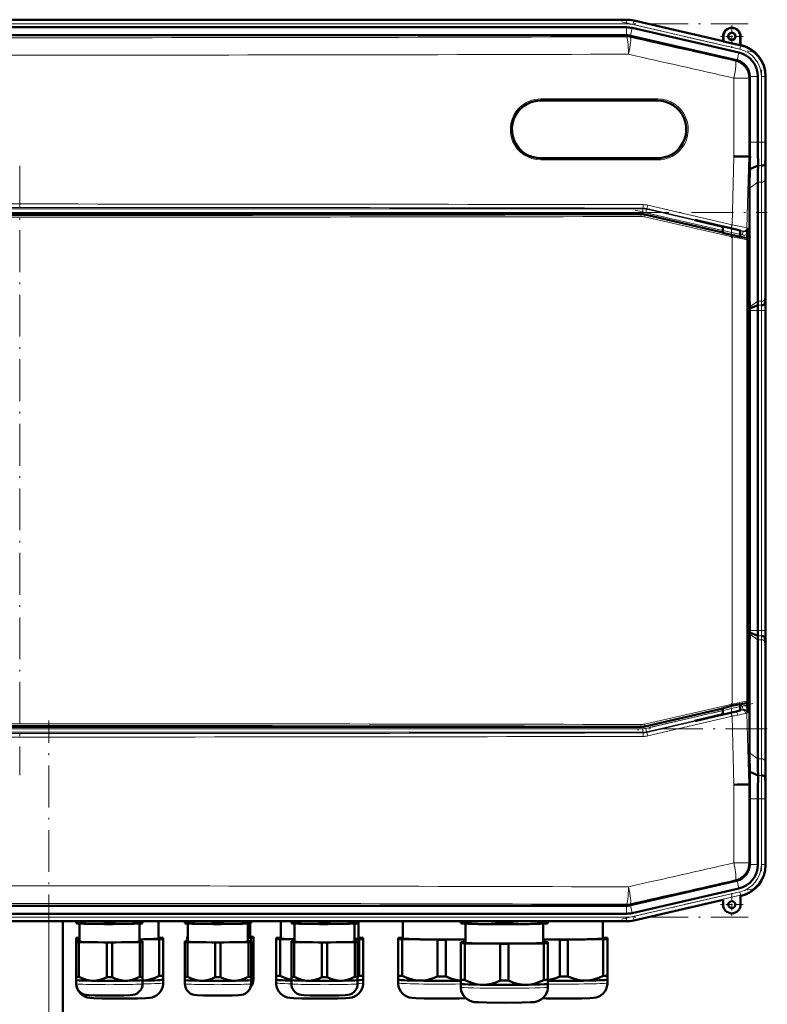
# Model space of a CAD drawing. Extents: x -1351 to 1763, y -1300 to 612.
# Tile 15 of 80: x -1068 to -853, y 284 to 566. Entities that reach past the tile are written whole.
import ezdxf

# ---------------------------------------------------------------- set-up
doc = ezdxf.new("R2010")
doc.units = 0
doc.linetypes.add('DASHDOT', pattern=[18.5, 12, -3, 0.5, -3])

msp = doc.modelspace()

# ---------------------------------------------------------------- linework, layer by layer
at = {"color": 7, "linetype": 'DASHDOT', "lineweight": 18}
for p, q in [((-1276.37, 564.64), (-858.69, 564.64)), ((-895.01, 565.2), (-857.74, 556.6)), ((-854.87, 551.46), (-854.87, 528.83)), ((-1067.53, 523.96), (-1067.53, 349.21)), ((-891.02, 511.19), (-857.32, 503.41)), ((-1281.89, 510.59), (-853.17, 510.59)), ((-854.87, 491.61), (-854.87, 381.55)), ((-857.32, 369.75), (-891.02, 361.97)), ((-1059.13, -326), (-1059.13, 364.9)), ((-853.17, 362.56), (-1281.89, 362.56)), ((-854.87, 344.32), (-854.87, 321.69)), ((-895.01, 307.95), (-857.74, 316.55)), ((-1276.37, 308.51), (-858.69, 308.51))]:
    msp.add_line(p, q, dxfattribs=at)
at = {"color": 7, "lineweight": 50}
for p, q in [((-893.5, 565.83), (-1241.56, 565.83)), ((-908.5, 565.83), (-1221.29, 565.83)), ((-908.5, 565.83), (-893.5, 565.83)), ((-891.42, 565.59), (-865.85, 559.69)), ((-891.42, 565.59), (-865.85, 559.69)), ((-908.5, 563.64), (-1221.29, 563.64)), ((-908.5, 563.64), (-893.5, 563.64)), ((-891.91, 563.46), (-861.34, 556.4)), ((-1241.54, 561.35), (-893.53, 561.35)), ((-893.53, 561.35), (-893.5, 561.35)), ((-862.03, 554.21), (-892.4, 561.23)), ((-865.85, 559.69), (-865.85, 561.03)), ((-865.78, 559.6), (-865.85, 559.69)), ((-865.78, 559.6), (-865.78, 561.03)), ((-865.78, 559.6), (-860.92, 558.48)), ((-860.92, 561.03), (-860.92, 558.48)), ((-860.85, 561.03), (-860.85, 558.53)), ((-860.92, 558.48), (-860.85, 558.53)), ((-860.85, 558.53), (-860.65, 558.49)), ((-858.15, 549.34), (-858.16, 549.52)), ((-858.15, 549.34), (-858.15, 530.72)), ((-855.87, 549.52), (-855.87, 530.72)), ((-853.68, 549.72), (-853.68, 530.72)), ((-853.68, 549.52), (-853.68, 530.72)), ((-918.16, 542.62), (-884.66, 542.62)), ((-884.66, 526.12), (-918.16, 526.12)), ((-858.83, 526.59), (-858.48, 526.58)), ((-858.14, 526.58), (-858.48, 526.58)), ((-853.66, 526.58), (-853.83, 524.39)), ((-855.83, 523.99), (-858.21, 523)), ((-853.68, 523.65), (-853.68, 489.51)), ((-853.68, 523.65), (-853.68, 489.51)), ((-858.25, 486.58), (-858.25, 517.54)), ((-855.87, 519.23), (-855.87, 485.09)), ((-889.42, 510.11), (-1245.63, 510.11)), ((-888.3, 509.98), (-865.97, 504.83)), ((-866.73, 506.65), (-873.98, 508.33)), ((-873.59, 508.33), (-873.98, 508.33)), ((-873.59, 508.33), (-866.73, 506.74)), ((-866.73, 506.74), (-865.32, 506.41)), ((-866.73, 506.65), (-866.73, 506.74)), ((-865.97, 506.48), (-866.73, 506.65)), ((-865.97, 506.57), (-865.97, 504.75)), ((-865.32, 506.41), (-864.61, 506.25)), ((-864.61, 506.25), (-864.47, 506.22)), ((-864.47, 506.22), (-863.48, 505.99)), ((-860.98, 505.38), (-860.98, 503.6)), ((-860.98, 503.68), (-860.87, 503.65)), ((-860.87, 503.65), (-860.3, 503.5)), ((-860.3, 503.5), (-859.28, 503.26)), ((-858.91, 504.31), (-858.94, 503)), ((-858.89, 502.78), (-858.89, 370.39)), ((-858.89, 486.59), (-858.25, 486.58)), ((-858.17, 483.46), (-858.25, 486.58)), ((-853.7, 486.58), (-853.88, 484.39)), ((-858.16, 483.04), (-858.17, 483.46)), ((-855.87, 483.99), (-858.16, 483.04)), ((-858.15, 482.44), (-858.16, 483.04)), ((-858.15, 390.72), (-858.15, 482.44)), ((-855.87, 482.44), (-855.87, 390.72)), ((-853.68, 482.44), (-853.68, 390.72)), ((-853.68, 482.43), (-853.68, 390.72)), ((-858.17, 389.7), (-858.25, 386.57)), ((-858.16, 390.11), (-858.17, 389.7)), ((-858.15, 390.72), (-858.16, 390.11)), ((-855.87, 389.17), (-858.16, 390.11)), ((-855.87, 353.93), (-855.87, 388.07)), ((-853.7, 386.58), (-853.88, 388.77)), ((-858.89, 386.57), (-858.25, 386.57)), ((-858.25, 386.57), (-858.25, 355.61)), ((-853.68, 349.51), (-853.68, 383.65)), ((-853.68, 349.51), (-853.68, 383.65)), ((-859.28, 369.91), (-860.3, 369.67)), ((-858.91, 368.84), (-858.94, 370.18)), ((-865.97, 368.34), (-888.3, 363.19)), ((-865.97, 368.42), (-865.97, 366.59)), ((-864.47, 366.93), (-863.48, 367.16)), ((-860.98, 367.77), (-860.98, 369.57)), ((-860.87, 369.52), (-860.98, 369.5)), ((-860.3, 369.67), (-860.87, 369.52)), ((-866.73, 366.5), (-873.98, 364.83)), ((-873.59, 364.83), (-873.98, 364.83)), ((-873.59, 364.83), (-866.73, 366.41)), ((-866.73, 366.41), (-865.32, 366.74)), ((-865.97, 366.68), (-866.73, 366.5)), ((-866.73, 366.5), (-866.73, 366.41)), ((-865.32, 366.74), (-864.61, 366.9)), ((-864.61, 366.9), (-864.47, 366.93)), ((-1245.63, 363.06), (-889.42, 363.06)), ((-855.83, 349.17), (-858.21, 350.16)), ((-858.21, 350.16), (-858.18, 348.39)), ((-858.18, 348.39), (-858.14, 346.57)), ((-853.66, 346.58), (-853.83, 348.77)), ((-858.48, 346.57), (-858.83, 346.56)), ((-858.14, 346.57), (-858.48, 346.57)), ((-858.15, 323.81), (-858.15, 342.44)), ((-855.87, 323.63), (-855.87, 342.44)), ((-853.68, 323.43), (-853.68, 342.44)), ((-853.68, 323.63), (-853.68, 342.43)), ((-858.15, 323.81), (-858.16, 323.63)), ((-862.03, 318.94), (-892.4, 311.93)), ((-891.91, 309.69), (-861.34, 316.75)), ((-891.42, 307.56), (-865.85, 313.47)), ((-865.85, 313.47), (-865.85, 312.12)), ((-860.85, 314.62), (-860.65, 314.67)), ((-860.85, 312.12), (-860.85, 314.62)), ((-1241.54, 311.8), (-893.53, 311.8)), ((-893.53, 311.8), (-893.5, 311.8)), ((-908.5, 309.51), (-1221.29, 309.51)), ((-908.5, 309.51), (-893.5, 309.51)), ((-893.5, 307.33), (-1241.56, 307.33)), ((-1055.13, -268.42), (-1055.13, 307.33)), ((-1051.3, 306.98), (-1051.3, 307.33)), ((-1051.3, 306.98), (-1051.3, 306.8)), ((-1051.26, 306.79), (-1051.3, 306.8)), ((-1050.53, 306.94), (-1050.53, 307.33)), ((-1050.4, 301.52), (-1050.4, 306.71)), ((-1042.58, 306.82), (-1042.58, 307.33)), ((-1041.03, 306.82), (-1041.03, 307.33)), ((-1033.2, 306.71), (-1033.2, 301.52)), ((-1033.08, 306.94), (-1033.08, 307.33)), ((-1032.35, 306.79), (-1032.3, 306.8)), ((-1032.3, 306.98), (-1032.3, 307.33)), ((-1032.3, 306.8), (-1032.3, 306.98)), ((-1027.71, 302.42), (-1027.71, 307.33)), ((-1020.18, 306.98), (-1020.18, 307.33)), ((-1020.18, 306.98), (-1020.18, 306.8)), ((-1020.14, 306.79), (-1020.18, 306.8)), ((-1019.41, 306.94), (-1019.41, 307.33)), ((-1019.28, 301.52), (-1019.28, 306.71)), ((-1011.46, 306.82), (-1011.46, 307.33)), ((-1009.91, 306.82), (-1009.91, 307.33)), ((-1002.08, 306.71), (-1002.08, 301.52)), ((-1001.96, 306.94), (-1001.96, 307.33)), ((-1001.41, 306.76), (-1001.41, 302.72)), ((-1001.23, 306.79), (-1001.18, 306.8)), ((-1001.18, 306.98), (-1001.18, 307.33)), ((-1001.18, 306.8), (-1001.18, 306.98)), ((-992.66, 307.33), (-992.66, 302.42)), ((-989.63, 306.98), (-989.63, 307.33)), ((-989.63, 306.98), (-989.63, 306.8)), ((-989.58, 306.79), (-989.63, 306.8)), ((-988.85, 306.94), (-988.85, 307.33)), ((-988.73, 301.52), (-988.73, 306.71)), ((-980.9, 306.82), (-980.9, 307.33)), ((-979.35, 306.82), (-979.35, 307.33)), ((-971.53, 306.71), (-971.53, 301.52)), ((-971.4, 306.94), (-971.4, 307.33)), ((-970.67, 306.79), (-970.63, 306.8)), ((-970.63, 306.98), (-970.63, 307.33)), ((-970.63, 306.8), (-970.63, 306.98)), ((-970.36, 302.42), (-970.36, 307.33)), ((-957.66, 307.33), (-957.66, 302.42)), ((-941.06, 307.01), (-941.06, 307.33)), ((-941.06, 307.01), (-941.06, 306.8)), ((-941, 306.78), (-941.06, 306.8)), ((-939.88, 306.96), (-939.88, 307.33)), ((-939.71, 306.67), (-939.71, 301.22)), ((-929.75, 306.8), (-929.75, 307.33)), ((-927.38, 306.8), (-927.38, 307.33)), ((-917.41, 301.22), (-917.41, 306.67)), ((-917.25, 306.96), (-917.25, 307.33)), ((-916.12, 306.78), (-916.06, 306.8)), ((-916.06, 307.01), (-916.06, 307.33)), ((-916.06, 306.8), (-916.06, 307.01)), ((-900.36, 302.42), (-900.36, 307.33)), ((-1051.36, 302.57), (-1051.36, 302.26)), ((-1051.36, 302.26), (-1051.36, 291.76)), ((-1033.2, 302.12), (-1027.55, 302.21)), ((-1027.55, 302.62), (-1027.71, 302.63)), ((-1027.55, 302.21), (-1027.55, 291.71)), ((-1026.36, 302.26), (-1026.36, 302.57)), ((-1026.36, 302.26), (-1026.36, 291.76)), ((-1019.51, 302.84), (-1019.51, 302.6)), ((-1019.51, 302.6), (-1019.51, 301.67)), ((-1002.08, 302.55), (-1001.29, 302.56)), ((-1001.29, 302.87), (-1001.41, 302.87)), ((-1001.29, 302.56), (-1001.29, 301.64)), ((-1000.51, 302.6), (-1000.51, 302.84)), ((-1000.51, 302.6), (-1000.51, 292.64)), ((-994.01, 302.57), (-994.01, 302.26)), ((-994.01, 302.26), (-994.01, 291.76)), ((-992.66, 302.63), (-992.83, 302.62)), ((-992.83, 302.21), (-988.73, 302.15)), ((-992.83, 302.21), (-992.83, 291.71)), ((-971.53, 302.19), (-970.2, 302.21)), ((-970.2, 302.62), (-970.36, 302.63)), ((-970.2, 302.21), (-970.2, 291.71)), ((-969.01, 302.26), (-969.01, 302.57)), ((-969.01, 302.26), (-969.01, 291.76)), ((-959.01, 302.57), (-959.01, 302.26)), ((-959.01, 302.26), (-959.01, 291.76)), ((-957.66, 302.63), (-957.83, 302.62)), ((-957.83, 302.21), (-947.7, 302.06)), ((-957.83, 302.21), (-957.83, 291.71)), ((-947.7, 302.06), (-947.7, 291.55)), ((-945.33, 302.06), (-939.71, 302.14)), ((-945.33, 302.06), (-945.33, 291.55)), ((-917.41, 302.13), (-912.7, 302.06)), ((-912.7, 302.06), (-912.7, 291.55)), ((-910.33, 302.06), (-900.2, 302.21)), ((-910.33, 302.06), (-910.33, 291.55)), ((-900.2, 302.62), (-900.36, 302.63)), ((-900.2, 302.21), (-900.2, 291.71)), ((-899.01, 302.26), (-899.01, 302.57)), ((-899.01, 302.26), (-899.01, 291.76)), ((-1051.3, 301.64), (-1051.3, 301.4)), ((-1051.3, 301.4), (-1051.3, 291.44)), ((-1050.4, 301.67), (-1050.53, 301.67)), ((-1050.53, 301.36), (-1042.58, 301.24)), ((-1050.53, 301.36), (-1050.53, 291.4)), ((-1042.58, 301.24), (-1042.58, 291.28)), ((-1041.03, 301.24), (-1033.08, 301.36)), ((-1041.03, 301.24), (-1041.03, 291.28)), ((-1033.08, 301.67), (-1033.2, 301.67)), ((-1033.08, 301.36), (-1033.08, 291.4)), ((-1032.3, 301.4), (-1032.3, 301.64)), ((-1032.3, 301.4), (-1032.3, 291.44)), ((-1020.18, 301.64), (-1020.18, 301.4)), ((-1020.18, 301.4), (-1020.18, 291.44)), ((-1019.28, 301.67), (-1019.41, 301.67)), ((-1019.41, 301.36), (-1011.46, 301.24)), ((-1019.41, 301.36), (-1019.41, 291.4)), ((-1011.46, 301.24), (-1011.46, 291.28)), ((-1009.91, 301.24), (-1001.96, 301.36)), ((-1009.91, 301.24), (-1009.91, 291.28)), ((-1001.96, 301.67), (-1002.08, 301.67)), ((-1001.96, 301.36), (-1001.96, 291.4)), ((-1001.18, 301.4), (-1001.18, 301.64)), ((-1001.18, 301.4), (-1001.18, 291.44)), ((-989.63, 301.64), (-989.63, 301.4)), ((-989.63, 301.4), (-989.63, 291.44)), ((-988.73, 301.67), (-988.85, 301.67)), ((-988.85, 301.36), (-980.9, 301.24)), ((-988.85, 301.36), (-988.85, 291.4)), ((-980.9, 301.24), (-980.9, 291.28)), ((-979.35, 301.24), (-971.4, 301.36)), ((-979.35, 301.24), (-979.35, 291.28)), ((-971.4, 301.67), (-971.53, 301.67)), ((-971.4, 301.36), (-971.4, 291.4)), ((-970.63, 301.4), (-970.63, 301.64)), ((-970.63, 301.4), (-970.63, 291.44)), ((-941.06, 301.37), (-941.06, 301.06)), ((-941.06, 301.06), (-941.06, 290.56)), ((-939.71, 301.43), (-939.88, 301.42)), ((-939.88, 301.01), (-929.75, 300.86)), ((-939.88, 301.01), (-939.88, 290.51)), ((-929.75, 300.86), (-929.75, 290.35)), ((-927.38, 300.86), (-917.25, 301.01)), ((-927.38, 300.86), (-927.38, 290.35)), ((-917.25, 301.42), (-917.41, 301.43)), ((-917.25, 301.01), (-917.25, 290.51)), ((-916.06, 301.06), (-916.06, 301.37)), ((-916.06, 301.06), (-916.06, 290.56)), ((-1051.36, 291.76), (-1051.36, 290.61)), ((-1051.3, 291.44), (-1051.3, 290.51)), ((-1032.3, 290.51), (-1032.3, 291.44)), ((-1026.36, 290.61), (-1026.36, 291.76)), ((-1020.18, 291.44), (-1020.18, 290.51)), ((-1001.18, 290.51), (-1001.18, 291.44)), ((-1000.52, 291.7), (-1000.51, 291.71)), ((-1000.51, 291.71), (-1000.51, 292.64)), ((-1000.51, 291.71), (-1000.51, 290.62)), ((-994.01, 291.76), (-994.01, 290.61)), ((-989.63, 291.44), (-989.63, 290.51)), ((-970.63, 290.51), (-970.63, 291.44)), ((-969.01, 290.61), (-969.01, 291.76)), ((-959.01, 291.76), (-959.01, 290.61)), ((-899.01, 290.61), (-899.01, 291.76)), ((-1051.36, 290.61), (-1051.36, 289.66)), ((-1051.35, 290.6), (-1051.36, 290.61)), ((-1051.3, 289.42), (-1051.3, 290.51)), ((-1051.3, 290.5), (-1051.3, 290.51)), ((-1032.31, 290.5), (-1032.3, 290.51)), ((-1032.3, 290.51), (-1032.3, 289.42)), ((-1026.36, 289.66), (-1026.36, 290.61)), ((-1026.36, 290.6), (-1026.36, 290.61)), ((-1020.18, 289.42), (-1020.18, 290.51)), ((-1020.18, 290.5), (-1020.18, 290.51)), ((-1001.19, 290.5), (-1001.18, 290.51)), ((-1001.18, 290.51), (-1001.18, 289.42)), ((-994.01, 290.61), (-994.01, 289.66)), ((-994.01, 290.6), (-994.01, 290.61)), ((-989.63, 289.42), (-989.63, 290.51)), ((-989.62, 290.5), (-989.63, 290.51)), ((-970.63, 290.51), (-970.63, 289.42)), ((-970.63, 290.5), (-970.63, 290.51)), ((-969.02, 290.6), (-969.01, 290.61)), ((-969.01, 289.66), (-969.01, 290.61)), ((-959.01, 290.61), (-959.01, 289.66)), ((-959.01, 290.6), (-959.01, 290.61)), ((-941.06, 290.56), (-941.06, 289.41)), ((-941.06, 289.41), (-941.06, 288.46)), ((-941.06, 289.4), (-941.06, 289.41)), ((-916.07, 289.4), (-916.06, 289.41)), ((-916.06, 289.41), (-916.06, 290.56)), ((-916.06, 288.46), (-916.06, 289.41)), ((-899.02, 290.6), (-899.01, 290.61)), ((-899.01, 289.66), (-899.01, 290.61))]:
    msp.add_line(p, q, dxfattribs=at)
at = {"color": 7, "lineweight": 18}
for p, q in [((-1241.56, 565.64), (-893.5, 565.64)), ((-1241.56, 564.64), (-893.5, 564.64)), ((-893.5, 565.64), (-893.5, 565.83)), ((-893.5, 565.64), (-893.5, 564.64)), ((-891.46, 565.41), (-891.69, 564.44)), ((-891.46, 565.41), (-891.42, 565.59)), ((-891.46, 565.41), (-860.84, 558.34)), ((-893.5, 561.35), (-893.5, 563.64)), ((-892.43, 561.23), (-891.91, 563.46)), ((-891.69, 564.44), (-861.06, 557.37)), ((-893.57, 560.93), (-893.53, 561.35)), ((-892.4, 561.23), (-892.45, 560.8)), ((-865.78, 561.03), (-865.85, 561.03)), ((-860.92, 561.03), (-860.85, 561.03)), ((-861.86, 554.17), (-861.34, 556.4)), ((-860.84, 558.34), (-861.06, 557.37)), ((-860.84, 558.34), (-860.65, 558.49)), ((-862.35, 553.96), (-862.03, 554.21)), ((-862.78, 526.65), (-862.78, 549.09)), ((-858.48, 549.09), (-862.78, 549.09)), ((-858.15, 549.34), (-858.48, 549.09)), ((-858.48, 549.09), (-858.48, 526.58)), ((-858.16, 549.52), (-855.87, 549.52)), ((-854.87, 549.58), (-854.87, 530.72)), ((-854.87, 549.58), (-853.87, 549.58)), ((-853.68, 549.72), (-853.87, 549.58)), ((-853.87, 549.58), (-853.87, 530.72)), ((-884.6, 543.12), (-918.11, 543.12)), ((-858.15, 530.72), (-855.87, 530.72)), ((-855.87, 530.72), (-854.87, 530.72)), ((-853.87, 530.72), (-854.87, 530.72)), ((-853.87, 530.72), (-853.68, 530.72)), ((-918.11, 525.62), (-884.6, 525.62)), ((-863.29, 507.03), (-862.78, 526.65)), ((-858.48, 526.58), (-859.01, 506.15)), ((-854.83, 523.99), (-855.83, 523.99)), ((-853.87, 519.91), (-853.87, 485.77)), ((-855.87, 519.23), (-858.25, 517.54)), ((-854.87, 519.23), (-855.87, 519.23)), ((-854.87, 519.23), (-854.87, 485.09)), ((-1246.16, 511.59), (-888.9, 511.59)), ((-888.9, 511.59), (-888.87, 511.81)), ((-888.9, 510.59), (-888.9, 511.59)), ((-888, 510.49), (-887.77, 511.47)), ((-887.75, 511.68), (-887.77, 511.47)), ((-887.77, 511.47), (-865.97, 506.43)), ((-863.66, 506.06), (-887.75, 511.68)), ((-887.4, 512.65), (-863.29, 507.03)), ((-888.9, 510.59), (-1246.16, 510.59)), ((-889.44, 509.9), (-889.42, 510.11)), ((-863.25, 503.55), (-888.37, 509.29)), ((-888.3, 509.98), (-888.32, 509.77)), ((-888.32, 509.77), (-863.21, 504.04)), ((-865.97, 505.41), (-888, 510.49)), ((-859.01, 506.15), (-858.89, 506.03)), ((-863.25, 369.62), (-863.25, 503.55)), ((-860.98, 505.28), (-860.11, 505.08)), ((-860.34, 504.11), (-860.98, 504.26)), ((-860.34, 504.11), (-860.11, 505.08)), ((-860.11, 505.08), (-860.24, 505.2)), ((-859.33, 503.22), (-859.28, 503.26)), ((-858.89, 502.78), (-858.95, 502.73)), ((-858.95, 502.73), (-858.95, 370.44)), ((-853.7, 486.58), (-853.66, 486.58)), ((-855.87, 485.09), (-858.17, 483.46)), ((-854.87, 485.09), (-855.87, 485.09)), ((-854.87, 483.99), (-855.87, 483.99)), ((-855.87, 482.44), (-858.15, 482.44)), ((-854.87, 482.44), (-855.87, 482.44)), ((-854.87, 482.44), (-853.87, 482.44)), ((-854.87, 482.44), (-854.87, 390.72)), ((-853.68, 482.44), (-853.87, 482.44)), ((-853.87, 482.44), (-853.87, 390.72)), ((-855.87, 388.07), (-858.17, 389.7)), ((-855.87, 390.72), (-858.15, 390.72)), ((-854.87, 390.72), (-855.87, 390.72)), ((-854.87, 390.72), (-853.87, 390.72)), ((-853.68, 390.72), (-853.87, 390.72)), ((-854.87, 389.17), (-855.87, 389.17)), ((-854.87, 388.07), (-855.87, 388.07)), ((-854.87, 353.93), (-854.87, 388.07)), ((-853.87, 353.24), (-853.87, 387.39)), ((-853.66, 386.58), (-853.7, 386.58)), ((-859.28, 369.91), (-859.33, 369.95)), ((-858.95, 370.44), (-858.89, 370.39)), ((-888.37, 363.88), (-863.25, 369.62)), ((-863.21, 369.14), (-888.32, 363.4)), ((-888, 362.66), (-865.97, 367.75)), ((-887.75, 361.48), (-863.66, 367.1)), ((-860.98, 368.9), (-860.34, 369.05)), ((-860.11, 368.07), (-860.98, 367.87)), ((-860.34, 369.05), (-860.11, 368.07)), ((-860.24, 367.96), (-860.11, 368.07)), ((-858.89, 367.13), (-859.01, 367.01)), ((-859.01, 367.01), (-858.48, 346.57)), ((-865.97, 366.72), (-887.77, 361.69)), ((-863.29, 366.13), (-887.4, 360.51)), ((-862.78, 346.51), (-863.29, 366.13)), ((-1246.16, 362.56), (-888.9, 362.56)), ((-888.9, 361.56), (-1246.16, 361.56)), ((-889.42, 363.06), (-889.44, 363.27)), ((-888.9, 362.56), (-888.9, 361.56)), ((-888.9, 361.56), (-888.87, 361.35)), ((-888.3, 363.19), (-888.32, 363.4)), ((-888, 362.66), (-887.77, 361.69)), ((-887.75, 361.48), (-887.77, 361.69)), ((-855.87, 353.93), (-858.25, 355.61)), ((-854.87, 353.93), (-855.87, 353.93)), ((-854.83, 349.17), (-855.83, 349.17)), ((-862.78, 324.07), (-862.78, 346.51)), ((-858.48, 346.57), (-858.48, 324.07)), ((-858.15, 342.44), (-855.87, 342.44)), ((-855.87, 342.44), (-854.87, 342.44)), ((-853.87, 342.44), (-854.87, 342.44)), ((-854.87, 323.58), (-854.87, 342.44)), ((-853.87, 342.44), (-853.68, 342.44)), ((-853.87, 323.58), (-853.87, 342.44)), ((-862.78, 324.07), (-858.48, 324.07)), ((-858.15, 323.81), (-858.48, 324.07)), ((-858.16, 323.63), (-855.87, 323.63)), ((-853.87, 323.58), (-854.87, 323.58)), ((-853.87, 323.58), (-853.68, 323.43)), ((-862.35, 319.2), (-862.03, 318.94)), ((-861.86, 318.98), (-861.34, 316.75)), ((-891.69, 308.72), (-861.06, 315.79)), ((-891.46, 307.74), (-860.84, 314.81)), ((-861.06, 315.79), (-860.84, 314.81)), ((-860.65, 314.67), (-860.84, 314.81)), ((-893.57, 312.23), (-893.53, 311.8)), ((-893.5, 311.8), (-893.5, 309.51)), ((-892.4, 311.93), (-892.45, 312.35)), ((-892.43, 311.92), (-891.91, 309.69)), ((-1241.56, 308.51), (-893.5, 308.51)), ((-893.5, 307.51), (-893.5, 308.51)), ((-891.46, 307.74), (-891.69, 308.72)), ((-891.46, 307.74), (-891.42, 307.56)), ((-1241.56, 307.51), (-893.5, 307.51)), ((-1059.13, -268.42), (-1059.13, 307.33)), ((-893.5, 307.51), (-893.5, 307.33))]:
    msp.add_line(p, q, dxfattribs=at)
at = {"color": 7, "linetype": 'DASHDOT', "lineweight": 18, "ltscale": 0.1625}
for p, q in [((-863.35, 564.28), (-863.35, 557.78)), ((-860.1, 561.03), (-866.6, 561.03)), ((-863.35, 315.37), (-863.35, 308.87)), ((-860.1, 312.12), (-866.6, 312.12))]:
    msp.add_line(p, q, dxfattribs=at)
at = {"color": 7, "linetype": 'DASHDOT', "lineweight": 18, "ltscale": 0.08985}
msp.add_line((-863.48, 506.87), (-863.48, 503.27), dxfattribs=at)
at = {"color": 7, "linetype": 'DASHDOT', "lineweight": 18, "ltscale": 0.019627}
msp.add_line((-863.48, 506.06), (-863.48, 505.27), dxfattribs=at)
at = {"color": 7, "linetype": 'DASHDOT', "lineweight": 18, "ltscale": 0.089713}
msp.add_line((-863.48, 369.88), (-863.48, 366.29), dxfattribs=at)
at = {"color": 7, "linetype": 'DASHDOT', "lineweight": 18, "ltscale": 0.019614}
msp.add_line((-863.48, 367.1), (-863.48, 367.88), dxfattribs=at)
at = {"color": 7, "lineweight": 18}
for points in [[(-860.24, 505.2), (-860.24, 505.2), (-860.26, 505.21), (-860.38, 505.25), (-862.05, 505.67), (-863.66, 506.06)], [(-863.29, 507.03), (-859.86, 506.35), (-859.07, 506.17), (-859.02, 506.15), (-859.01, 506.15)], [(-858.95, 502.73), (-858.95, 502.73), (-858.96, 502.73), (-859.06, 502.74), (-859.81, 502.87), (-863.25, 503.55)], [(-863.21, 504.04), (-860.91, 503.52), (-859.53, 503.24), (-859.36, 503.22), (-859.34, 503.22), (-859.33, 503.22), (-859.33, 503.22)], [(-863.25, 369.62), (-859.75, 370.31), (-859.07, 370.43), (-858.97, 370.44), (-858.95, 370.44), (-858.95, 370.44), (-858.95, 370.44)], [(-859.33, 369.95), (-859.34, 369.95), (-859.35, 369.95), (-859.42, 369.95), (-860.07, 369.82), (-863.21, 369.14)], [(-860.52, 367.87), (-860.28, 367.94), (-860.24, 367.95), (-860.24, 367.96)], [(-859.01, 367.01), (-859.02, 367.01), (-859.06, 366.99), (-859.36, 366.92)]]:
    msp.add_lwpolyline(points, dxfattribs=at)
at = {"color": 7, "lineweight": 50}
for points in [[(-863.48, 505.99), (-862.03, 505.65), (-861.06, 505.41), (-860.9, 505.36), (-860.88, 505.35), (-860.88, 505.35)], [(-860.88, 505.35), (-860.88, 505.35), (-860.88, 505.35), (-860.89, 505.35), (-860.98, 505.36)], [(-865.97, 504.75), (-865.97, 504.75), (-865.97, 504.75), (-865.94, 504.73), (-865.57, 504.63), (-862.57, 503.92), (-861.03, 503.6), (-860.99, 503.6), (-860.99, 503.6), (-860.98, 503.6)], [(-862.92, 369.17), (-865.08, 368.66), (-865.87, 368.46), (-865.96, 368.43), (-865.97, 368.42), (-865.97, 368.42)], [(-863.48, 367.16), (-862.03, 367.5), (-861.06, 367.75), (-860.9, 367.8), (-860.88, 367.81), (-860.88, 367.81)], [(-860.98, 369.57), (-860.99, 369.57), (-860.99, 369.57), (-861, 369.57), (-861.1, 369.56), (-861.94, 369.39), (-862.92, 369.17)], [(-860.88, 367.81), (-860.88, 367.81), (-860.88, 367.81), (-860.89, 367.81), (-860.98, 367.8)], [(-1046.55, 306.6), (-1048.53, 306.7), (-1050.53, 306.94)], [(-1042.58, 306.82), (-1044.58, 306.64), (-1046.55, 306.6)], [(-1037.05, 306.6), (-1039.03, 306.64), (-1041.03, 306.82)], [(-1033.08, 306.94), (-1035.08, 306.7), (-1037.05, 306.6)], [(-1015.43, 306.6), (-1017.41, 306.7), (-1019.41, 306.94)], [(-1011.46, 306.82), (-1013.46, 306.64), (-1015.43, 306.6)], [(-1005.93, 306.6), (-1007.91, 306.64), (-1009.91, 306.82)], [(-1001.96, 306.94), (-1003.96, 306.7), (-1005.93, 306.6)], [(-984.88, 306.6), (-986.85, 306.7), (-988.85, 306.94)], [(-980.9, 306.82), (-982.91, 306.64), (-984.88, 306.6)], [(-975.38, 306.6), (-977.35, 306.64), (-979.35, 306.82)], [(-971.4, 306.94), (-973.41, 306.7), (-975.38, 306.6)], [(-934.81, 306.53), (-936.07, 306.57), (-937.33, 306.66), (-938.59, 306.79), (-939.88, 306.96)], [(-929.75, 306.8), (-931.11, 306.67), (-932.45, 306.58), (-933.63, 306.53), (-934.81, 306.53)], [(-922.31, 306.53), (-923.49, 306.53), (-924.67, 306.58), (-926.01, 306.67), (-927.38, 306.8)], [(-917.25, 306.96), (-918.53, 306.79), (-919.8, 306.66), (-921.05, 306.57), (-922.31, 306.53)], [(-1046.55, 290.29), (-1047.45, 290.36), (-1048.33, 290.54), (-1049.21, 290.82), (-1049.87, 291.09), (-1050.53, 291.4)], [(-1042.58, 291.28), (-1043.57, 290.85), (-1044.56, 290.54), (-1045.55, 290.35), (-1046.55, 290.29)], [(-1037.05, 290.29), (-1038.06, 290.35), (-1039.05, 290.54), (-1040.04, 290.85), (-1041.03, 291.28)], [(-1033.08, 291.4), (-1033.74, 291.09), (-1034.4, 290.82), (-1035.28, 290.54), (-1036.16, 290.36), (-1037.05, 290.29)], [(-1027.55, 291.71), (-1028.73, 291.17), (-1029.91, 290.75), (-1031.1, 290.47), (-1032.3, 290.34)], [(-1015.43, 290.29), (-1016.33, 290.36), (-1017.21, 290.54), (-1018.09, 290.82), (-1018.75, 291.09), (-1019.41, 291.4)], [(-1011.46, 291.28), (-1012.45, 290.85), (-1013.44, 290.54), (-1014.43, 290.35), (-1015.43, 290.29)], [(-1005.93, 290.29), (-1006.94, 290.35), (-1007.93, 290.54), (-1008.92, 290.85), (-1009.91, 291.28)], [(-1001.96, 291.4), (-1002.62, 291.09), (-1003.28, 290.82), (-1004.16, 290.54), (-1005.04, 290.36), (-1005.93, 290.29)], [(-989.63, 290.54), (-990.7, 290.82), (-991.76, 291.21), (-992.83, 291.71)], [(-984.88, 290.29), (-985.77, 290.36), (-986.65, 290.54), (-987.53, 290.82), (-988.19, 291.09), (-988.85, 291.4)], [(-980.9, 291.28), (-981.89, 290.85), (-982.88, 290.54), (-983.87, 290.35), (-984.88, 290.29)], [(-975.38, 290.29), (-976.38, 290.35), (-977.37, 290.54), (-978.36, 290.85), (-979.35, 291.28)], [(-971.4, 291.4), (-972.06, 291.09), (-972.72, 290.82), (-973.6, 290.54), (-974.48, 290.36), (-975.38, 290.29)], [(-952.76, 290.33), (-953.39, 290.36), (-954.01, 290.43), (-954.66, 290.55), (-955.31, 290.71), (-956.57, 291.14), (-957.83, 291.71)], [(-947.7, 291.55), (-948.96, 291.02), (-950.22, 290.63), (-950.87, 290.49), (-951.52, 290.39), (-952.14, 290.34), (-952.76, 290.33)], [(-941.06, 290.35), (-942.02, 290.47), (-942.97, 290.67), (-943.91, 290.96), (-944.62, 291.24), (-945.33, 291.55)], [(-912.7, 291.55), (-913.82, 291.07), (-914.94, 290.71), (-916.06, 290.46)], [(-905.26, 290.33), (-905.89, 290.34), (-906.51, 290.39), (-907.16, 290.49), (-907.81, 290.63), (-909.07, 291.02), (-910.33, 291.55)], [(-900.2, 291.71), (-901.46, 291.14), (-902.72, 290.71), (-903.37, 290.55), (-904.02, 290.43), (-904.64, 290.36), (-905.26, 290.33)], [(-1038.86, 285.21), (-1043.93, 285.25), (-1046.33, 285.32), (-1047.41, 285.4), (-1048.17, 285.54), (-1048.86, 285.79), (-1049.53, 286.17), (-1050.11, 286.66), (-1050.6, 287.24), (-1050.97, 287.9), (-1051.23, 288.61), (-1051.35, 289.36), (-1051.36, 289.66)], [(-1041.8, 286.06), (-1045.93, 286.09), (-1047.72, 286.16), (-1048.5, 286.23), (-1049.1, 286.37), (-1049.73, 286.66), (-1050.28, 287.07), (-1050.73, 287.59), (-1051.06, 288.19), (-1051.25, 288.85), (-1051.3, 289.42)], [(-1041.8, 286.06), (-1037.68, 286.09), (-1035.89, 286.16), (-1035.11, 286.23), (-1034.5, 286.37), (-1033.88, 286.66), (-1033.33, 287.07), (-1032.88, 287.59), (-1032.55, 288.19), (-1032.36, 288.85), (-1032.3, 289.42)], [(-1038.86, 285.21), (-1033.78, 285.25), (-1031.39, 285.32), (-1030.31, 285.4), (-1029.55, 285.54), (-1028.85, 285.79), (-1028.19, 286.17), (-1027.6, 286.66), (-1027.12, 287.24), (-1026.74, 287.9), (-1026.49, 288.61), (-1026.37, 289.36), (-1026.36, 289.66)], [(-1010.68, 286.06), (-1014.81, 286.1), (-1016.6, 286.16), (-1017.38, 286.23), (-1017.98, 286.37), (-1018.61, 286.66), (-1019.16, 287.07), (-1019.61, 287.59), (-1019.94, 288.19), (-1020.13, 288.85), (-1020.18, 289.42)], [(-1010.68, 286.06), (-1006.55, 286.1), (-1004.76, 286.16), (-1003.99, 286.23), (-1003.38, 286.37), (-1002.76, 286.66), (-1002.21, 287.07), (-1001.76, 287.59), (-1001.43, 288.19), (-1001.23, 288.85), (-1001.18, 289.42)], [(-981.51, 285.21), (-986.59, 285.25), (-988.99, 285.32), (-990.06, 285.4), (-990.82, 285.54), (-991.52, 285.79), (-992.18, 286.17), (-992.77, 286.66), (-993.25, 287.24), (-993.63, 287.9), (-993.88, 288.61), (-994, 289.36), (-994.01, 289.66)], [(-980.13, 286.06), (-984.26, 286.09), (-986.05, 286.16), (-986.82, 286.23), (-987.43, 286.37), (-988.05, 286.66), (-988.6, 287.07), (-989.05, 287.59), (-989.38, 288.19), (-989.58, 288.85), (-989.63, 289.42)], [(-981.51, 285.21), (-976.44, 285.25), (-974.04, 285.32), (-972.97, 285.4), (-972.2, 285.54), (-971.51, 285.79), (-970.84, 286.17), (-970.26, 286.66), (-969.77, 287.24), (-969.4, 287.9), (-969.15, 288.61), (-969.02, 289.36), (-969.01, 289.66)], [(-980.13, 286.06), (-976, 286.09), (-974.21, 286.16), (-973.43, 286.23), (-972.83, 286.37), (-972.2, 286.66), (-971.65, 287.07), (-971.2, 287.59), (-970.87, 288.19), (-970.68, 288.85), (-970.63, 289.42)], [(-946.51, 285.21), (-951.59, 285.25), (-953.99, 285.32), (-955.06, 285.4), (-955.82, 285.54), (-956.52, 285.79), (-957.18, 286.17), (-957.77, 286.66), (-958.25, 287.24), (-958.63, 287.9), (-958.88, 288.61), (-959, 289.36), (-959.01, 289.66)], [(-928.56, 284.01), (-933.64, 284.05), (-936.04, 284.12), (-937.11, 284.2), (-937.87, 284.34), (-938.57, 284.59), (-939.23, 284.97), (-939.82, 285.46), (-940.3, 286.04), (-940.68, 286.7), (-940.93, 287.41), (-941.05, 288.16), (-941.06, 288.46)], [(-934.81, 289.13), (-935.43, 289.16), (-936.05, 289.23), (-936.71, 289.35), (-937.36, 289.51), (-938.62, 289.94), (-939.88, 290.51)], [(-929.75, 290.35), (-931.01, 289.82), (-932.27, 289.43), (-932.91, 289.29), (-933.57, 289.19), (-934.19, 289.14), (-934.81, 289.13)], [(-928.56, 284.01), (-923.49, 284.05), (-921.09, 284.12), (-920.01, 284.2), (-919.25, 284.34), (-918.56, 284.59), (-917.89, 284.97), (-917.31, 285.46), (-916.82, 286.04), (-916.45, 286.7), (-916.19, 287.41), (-916.07, 288.16), (-916.06, 288.46)], [(-922.31, 289.13), (-922.94, 289.14), (-923.56, 289.19), (-924.21, 289.29), (-924.86, 289.43), (-926.12, 289.82), (-927.38, 290.35)], [(-917.25, 290.51), (-918.51, 289.94), (-919.77, 289.51), (-920.42, 289.35), (-921.07, 289.23), (-921.69, 289.16), (-922.31, 289.13)], [(-911.51, 285.21), (-906.44, 285.25), (-904.04, 285.32), (-902.97, 285.4), (-902.2, 285.54), (-901.51, 285.79), (-900.84, 286.17), (-900.26, 286.66), (-899.77, 287.24), (-899.4, 287.9), (-899.15, 288.61), (-899.02, 289.36), (-899.01, 289.66)], [(-946.51, 285.21), (-941.51, 285.25), (-939.65, 285.3)], [(-911.51, 285.21), (-916.51, 285.25), (-917.51, 285.27)]]:
    msp.add_lwpolyline(points, dxfattribs=at)
for centre, radius in [((-863.35, 561.03), 1.07), ((-863.35, 561.03), 1), ((-863.35, 312.12), 1)]:
    msp.add_circle(centre, radius, dxfattribs=at)
for centre, radius, start, end in [((-893.5, 556.58), 9.25, 77.0008, 89.9996), ((-893.5, 556.58), 9.25, 77.0007, 89.9996), ((-893.5, 556.58), 7.06, 77.0006, 89.9996), ((-863.35, 561.03), 2.5, 0, 180), ((-863.35, 561.03), 2.43, 360, 180), ((-862.93, 549.52), 7.06, 359.9966, 77.0032), ((-862.93, 549.52), 9.25, 359.9943, 77.0057), ((-862.67, 549.72), 8.99, 359.9916, 77.0084), ((-863.16, 549.34), 5.01, 2.1031, 74.9072), ((-918.16, 534.37), 8.25, 90, 134.9612), ((-884.66, 534.37), 8.25, 314.9294, 90), ((-918.16, 534.37), 8.25, 134.9699, 270), ((-165.66, 530.7), 692.49, 179.99805, 180.34055), ((-285.62, 530.58), 570.24, 179.9861, 180.6624), ((-506.1, 530.63), 347.59, 179.9856, 180.6685), ((-884.66, 534.37), 8.25, 270, 314.9153), ((-878.28, -680.15), 1206.9, 89.07649, 89.26402), ((-247.37, 513.74), 610.9, 178.79561, 179.13148), ((-646.46, 523.4), 207.22, 179.1215, 179.9313), ((-466.79, 517.08), 391.46, 179.1331, 179.9319), ((-516.09, 518.83), 339.78, 179.1293, 179.9319), ((-919.41, 505.84), 60.52, 358.5511, 0.1764), ((-859.39, 502.78), 0.5, 359.998, 77.002), ((-1066.1, 489.75), 212.42, 359.1437, 359.9337), ((-646.32, 489.76), 207.36, 180.0695, 180.8788), ((-1211.4, 482.52), 357.71, 359.9872, 0.6507), ((-506.6, 482.52), 347.08, 179.3309, 180.0147), ((-935.69, 485.18), 79.82, 359.1476, 359.9359), ((-990.66, 482.46), 134.79, 359.9876, 0.6479), ((-990.66, 390.69), 134.79, 359.3521, 0.0124), ((-1211.4, 390.64), 357.71, 359.3493, 0.0128), ((-506.6, 390.63), 347.08, 179.9853, 180.6691), ((-935.69, 387.98), 79.82, 0.0641, 0.8524), ((-1066.1, 383.4), 212.42, 0.0663, 0.8563), ((-646.32, 383.4), 207.36, 179.1212, 179.9305), ((-859.39, 370.39), 0.5, 282.998, 0.002), ((-919.41, 367.32), 60.52, 359.8196, 1.4448), ((-466.79, 356.08), 391.46, 180.0681, 180.8669), ((-516.09, 354.33), 339.78, 180.0681, 180.8707), ((-285.62, 342.57), 570.24, 179.3376, 180.0139), ((-646.46, 349.76), 207.22, 180.0687, 180.8785), ((-878.26, 1552.18), 1205.77, 270.73585, 270.92354), ((-165.67, 342.46), 692.49, 179.65945, 180.00195), ((-506.1, 342.52), 347.59, 179.3315, 180.0144), ((-863.16, 323.82), 5, 285.1029, 357.9073), ((-862.93, 323.63), 7.06, 282.9968, 0.0034), ((-862.67, 323.43), 8.99, 282.9916, 0.0084), ((-863.35, 312.12), 2.5, 180, 360), ((-893.5, 316.58), 7.06, 270.0004, 282.9994), ((-893.5, 316.58), 9.25, 270.0004, 282.9992), ((-893.5, 316.58), 9.25, 270.0004, 282.9993), ((-977.85, 306.87), 16.98, 295.1665, 296.77), ((-1003.72, 290.62), 3.21, 318.4645, 359.9956)]:
    msp.add_arc(centre, radius, start, end, dxfattribs=at)
at = {"color": 7, "lineweight": 18}
for centre, radius, start, end in [((-893.5, 556.58), 9.06, 77.0008, 89.9996), ((-893.5, 556.58), 8.06, 77.0006, 89.9996), ((-1067.53, 56209.97), 55649.31, 269.820896, 270.179106), ((11803.6, 56331.46), 57197.52, 257.175313, 257.206234), ((-862.86, 549.58), 7.99, 359.9916, 77.0084), ((-862.86, 549.58), 8.99, 359.9997, 77.0003), ((-1067.53, 56585.23), 56029.56, 269.821504, 270.178498), ((11842.13, 56689.53), 57560.09, 257.2175922, 257.2484236), ((-918.11, 534.36), 8.75, 89.9957, 134.9539), ((-884.59, 534.37), 8.75, 314.9196, 90.0213), ((-918.11, 534.37), 8.75, 134.9606, 270.0213), ((-285.76, 530.58), 569.11, 179.986, 180.6637), ((-319.89, 530.59), 533.98, 179.9859, 180.6653), ((-884.6, 534.37), 8.75, 269.9957, 314.9129), ((-515.73, 518.83), 339.14, 179.1277, 179.9318), ((-535.62, 519.53), 318.25, 179.1257, 179.9316), ((-1067.53, -83299.58), 83812.57, 89.8777831, 90.1222151), ((-1067.53, -83186.04), 83698.04, 89.8777011, 90.122297), ((-888.9, 506.59), 5, 77.0066, 89.9934), ((-888.89, 506.81), 5, 76.8528, 89.8509), ((-888.76, 506.81), 5.99, 76.8712, 89.8909), ((-1067.53, 84295.16), 83785.95, 269.8781811, 270.1218207), ((-1067.53, 84238.26), 83728.55, 269.8781333, 270.1218617), ((-889.43, 504.9), 5, 77.1098, 90.1116), ((-889.37, 504.91), 4.49, 77.1108, 90.1395), ((-888.9, 506.59), 4, 77.0047, 89.9953), ((-859.89, 506.05), 0.999, 256.9181, 358.54), ((-859.89, 506.06), 2, 256.9951, 299.3366), ((-859.45, 502.73), 0.5, 0.0159, 76.9841), ((-955.13, 485.88), 101.27, 359.1557, 359.937), ((-935.3, 485.18), 80.44, 359.1546, 359.9369), ((-991.03, 482.46), 136.17, 359.9884, 0.642), ((-1025.34, 482.47), 171.47, 359.9884, 0.6411), ((-991.03, 390.69), 136.17, 359.358, 0.0116), ((-1025.34, 390.69), 171.47, 359.3589, 0.0116), ((-935.3, 387.98), 80.44, 0.0631, 0.8454), ((-955.13, 387.27), 101.27, 0.063, 0.8443), ((-859.45, 370.44), 0.5, 283.0159, 359.9841), ((-909.75, 564.78), 202.98, 283.1255, 283.506), ((-889.32, 479.93), 115.71, 283.48, 284.0366), ((-869.69, 401.7), 35.05, 283.9245, 285.1673), ((-859.89, 367.1), 2, 60.6635, 103.005), ((-859.89, 367.1), 0.999, 1.46, 103.0819), ((-920.23, 662.98), 302.27, 280.857, 281.1749), ((-880.49, 463.72), 99.08, 280.9623, 282.3111), ((-1067.53, 84059.2), 83698.04, 269.877703, 270.1222989), ((-1067.53, -83421.99), 83785.95, 89.8781793, 90.1218189), ((-1067.53, -83365.09), 83728.55, 89.8781383, 90.1218667), ((-889.43, 368.27), 5, 269.8884, 282.8902), ((-889.37, 368.26), 4.49, 269.8605, 282.8892), ((-888.9, 366.56), 4, 270.0047, 282.9953), ((-888.89, 366.35), 5, 270.1491, 283.1472), ((-1067.53, 84172.73), 83812.57, 269.8777849, 270.1222169), ((-888.76, 366.34), 5.99, 270.1091, 283.1288), ((-515.73, 354.33), 339.14, 180.0682, 180.8723), ((-535.62, 353.62), 318.25, 180.0684, 180.8743), ((-285.76, 342.57), 569.11, 179.3363, 180.014), ((-319.89, 342.57), 533.98, 179.3347, 180.0141), ((11842.13, -55816.37), 57560.09, 102.7515764, 102.7824078), ((-862.86, 323.58), 7.99, 282.9916, 0.0084), ((-862.86, 323.58), 8.99, 282.9997, 0.0003), ((11803.6, -55458.3), 57197.52, 102.793766, 102.824687), ((-1067.53, -55712.07), 56029.56, 89.821502, 90.178496), ((-1067.53, -55336.82), 55649.31, 89.820894, 90.179104), ((-893.5, 316.58), 8.06, 270.0004, 282.9994), ((-893.5, 316.58), 9.06, 270.0004, 282.9992)]:
    msp.add_arc(centre, radius, start, end, dxfattribs=at)
for centre, major_axis, ratio, start_param, end_param in [((-893.57, 555.93), (4.97, -0.57), 0.999653, 1.457389, 1.684204), ((-893.57, 555.93), (0.02, -5), 0.119003, 1.570423, 3.115225), ((-893.57, 555.93), (-1.11, -4.88), 0.116076, 1.597214, 3.115235), ((-863.47, 549.09), (-1.11, -4.88), 0.136195, 1.601714, 3.115166), ((-863.47, 549.09), (3.11, -3.91), 0.999441, 0.899117, 2.242476), ((-918.16, 543.12), (0, -0.5), 0.101872, 0, 1.570796), ((-884.66, 543.12), (0, 0.5), 0.124719, 3.141593, 4.712389), ((-924.34, 540.56), (0.353, -0.354), 0.069254, 0.000014, 1.501741), ((-878.48, 528.17), (0.353, -0.354), 0.091666, 1.479613, 3.141593), ((-918.16, 525.62), (0, 0.5), 0.101872, 4.712389, 6.283185), ((-884.66, 525.62), (0, -0.5), 0.124719, 1.570796, 3.141593), ((-854.87, 519.94), (-1, 0), 0.707107, 1.570796, 3.106686), ((-888.87, 512.81), (0, -1), 0.121885, 0.017584, 1.571058), ((-887.53, 512.65), (-0.227, -0.974), 0.119647, 0.01758, 1.598677), ((-889.44, 509.4), (0.001, -0.5), 0.121453, 1.570537, 3.124009), ((-888.43, 509.29), (-0.111, -0.487), 0.119115, 1.598027, 3.124014), ((-863.43, 507.03), (-0.227, -0.974), 0.135666, 0.017616, 1.602449), ((-860.01, 506.17), (0.682, 0.732), 0.99939, 3.664878, 5.435811), ((-863.32, 503.55), (-0.111, -0.487), 0.135841, 1.601805, 3.123976), ((-854.87, 485.79), (-1, 0), 0.707107, 1.570796, 3.106686), ((-854.87, 387.36), (-1, 0), 0.707107, 3.176499, 4.712389), ((-863.43, 366.13), (0.227, -0.974), 0.135666, 1.539144, 3.123976), ((-863.32, 369.62), (0.111, -0.487), 0.135841, 0.017617, 1.539787), ((-862.12, 366.44), (0.234, -0.972), 0.460439, 1.469807, 3.121928), ((-860.29, 366.89), (0.266, -0.964), 0.924796, 1.34401, 3.095701), ((-860.01, 366.98), (-0.682, 0.732), 0.99939, 3.988967, 5.7599), ((-889.44, 363.77), (-0.001, -0.5), 0.121453, 0.017583, 1.571056), ((-888.9, 366.56), (4.97, 0.57), 0.999846, 4.59896, 4.825818), ((-888.87, 360.35), (0, -1), 0.121885, 1.570535, 3.124008), ((-888.43, 363.88), (0.111, -0.487), 0.119115, 0.017578, 1.543566), ((-887.53, 360.51), (0.227, -0.974), 0.119647, 1.542916, 3.124013), ((-854.87, 353.22), (-1, 0), 0.707107, 3.176499, 4.712389), ((-863.47, 324.07), (1.11, -4.88), 0.136195, 0.026426, 1.539879), ((-863.47, 324.07), (-3.11, -3.91), 0.999441, 0.899117, 2.242476), ((-893.57, 317.22), (-0.02, -5), 0.119003, 0.026367, 1.57117), ((-893.57, 317.22), (1.11, -4.88), 0.116076, 0.026358, 1.544378), ((-893.57, 317.22), (-4.97, -0.57), 0.999653, 1.457389, 1.684204), ((-1038.86, 289.66), (12.5, 0), 0.026177, 3.141593, 3.234813), ((-1041.8, 289.42), (9.5, 0), 0.026177, 3.141593, 5.235988), ((-1041.8, 289.42), (9.5, 0), 0.026177, 5.235988, 6.283185), ((-1038.86, 289.66), (12.5, 0), 0.026177, 5.264309, 6.283185), ((-1010.68, 289.42), (9.5, 0), 0.026177, 3.141593, 5.235988), ((-1010.68, 289.42), (9.5, 0), 0.026177, 5.235988, 6.283185), ((-1010.01, 290.62), (9.5, 0), 0.026177, 5.905319, 6.283185), ((-981.51, 289.66), (12.5, 0), 0.026177, 3.141593, 4.006019), ((-980.13, 289.42), (9.5, 0), 0.026177, 3.141593, 5.235988), ((-980.13, 289.42), (9.5, 0), 0.026177, 5.235988, 6.283185), ((-981.51, 289.66), (12.5, 0), 0.026177, 5.769447, 6.283185), ((-946.51, 289.66), (12.5, 0), 0.026177, 3.141593, 5.163724), ((-928.56, 288.46), (12.5, 0), 0.026177, 3.141593, 6.283185), ((-911.51, 289.66), (12.5, 0), 0.026177, 4.34001, 6.283185)]:
    msp.add_ellipse(centre, major_axis=major_axis, ratio=ratio, start_param=start_param, end_param=end_param, dxfattribs=at)
at = {"color": 7, "lineweight": 50}
for centre, major_axis, ratio, start_param, end_param in [((-893.53, 556.36), (4.97, -0.57), 0.999653, 1.457389, 1.679108), ((-863.15, 549.34), (-3.11, 3.91), 0.999441, 5.34848, 5.384068), ((-854.83, 524.4), (1, 0), 0.414186, 4.715241, 6.251123), ((-889.42, 505.11), (4.97, -0.57), 0.999846, 1.457367, 1.684225), ((-854.88, 484.4), (1, 0), 0.414343, 4.715179, 6.251104), ((-854.88, 388.75), (1, 0), 0.414215, 0.032067, 1.567956), ((-889.42, 368.06), (4.97, 0.57), 0.999846, 4.59896, 4.825818), ((-854.83, 348.75), (1, 0), 0.414215, 0.032067, 1.567956), ((-863.15, 323.81), (-3.11, -3.91), 0.999441, 0.899117, 0.934706), ((-893.53, 316.8), (4.97, 0.57), 0.999653, 4.604077, 4.825796), ((-1041.8, 307.1), (-10.55, 0), 0.026177, 0.449938, 0.597259), ((-1041.8, 306.81), (9.5, 0), 0.026177, 3.239479, 4.18879), ((-1041.8, 306.81), (9.5, 0), 0.026177, 4.18879, 6.185299), ((-1041.8, 307.1), (-10.55, 0), 0.026177, 1.497136, 1.644457), ((-1041.8, 307.1), (-10.55, 0), 0.026177, 2.544333, 2.691654), ((-1010.68, 307.1), (-10.55, 0), 0.026177, 0.449938, 0.597259), ((-1010.68, 306.81), (9.5, 0), 0.026177, 3.239479, 4.18879), ((-1010.68, 306.81), (9.5, 0), 0.026177, 4.18879, 6.185299), ((-1010.68, 307.1), (-10.55, 0), 0.026177, 1.497136, 1.644457), ((-1010.68, 307.1), (-10.55, 0), 0.026177, 2.544333, 2.691654), ((-980.13, 307.1), (-10.55, 0), 0.026177, 0.449938, 0.597259), ((-980.13, 306.81), (9.5, 0), 0.026177, 3.239479, 4.18879), ((-980.13, 306.81), (9.5, 0), 0.026177, 4.18879, 6.185299), ((-980.13, 307.1), (-10.55, 0), 0.026177, 1.497136, 1.644457), ((-980.13, 307.1), (-10.55, 0), 0.026177, 2.544333, 2.691654), ((-928.56, 307.16), (-13.8, 0), 0.026177, 0.437539, 0.609658), ((-928.56, 306.82), (12.5, 0), 0.026177, 3.239482, 4.18879), ((-928.56, 306.82), (12.5, 0), 0.026177, 4.18879, 6.185296), ((-928.56, 307.16), (-13.8, 0), 0.026177, 1.484737, 1.656856), ((-928.56, 307.16), (-13.8, 0), 0.026177, 2.531934, 2.704054), ((-1038.86, 302.42), (13.8, 0), 0.026177, 2.561928, 2.704054), ((-1038.86, 302.42), (13.8, 0), 0.026177, 3.579132, 3.721257), ((-1038.86, 302.42), (11.15, 0), 0.026177, 5.244215, 6.283185), ((-1038.86, 302.42), (13.8, 0), 0.026177, 0.437539, 0.609658), ((-1038.86, 302.42), (13.8, 0), 0.026177, 5.673527, 5.845646), ((-1010.01, 302.72), (10.55, 0), 0.026177, 2.64382, 2.691654), ((-1010.01, 302.72), (10.55, 0), 0.026177, 3.591531, 3.639365), ((-1010.01, 302.72), (8.6, 0), 0.026177, 5.885916, 6.283185), ((-1010.01, 302.72), (10.55, 0), 0.026177, 0.449938, 0.597259), ((-1010.01, 302.72), (10.55, 0), 0.026177, 5.685926, 5.833247), ((-981.51, 302.42), (13.8, 0), 0.026177, 2.531934, 2.704054), ((-981.51, 302.42), (13.8, 0), 0.026177, 3.579132, 3.751251), ((-981.51, 302.42), (11.15, 0), 0.026177, 3.141593, 4.008814), ((-981.51, 302.42), (11.15, 0), 0.026177, 5.822266, 6.283185), ((-981.51, 302.42), (13.8, 0), 0.026177, 0.437539, 0.609658), ((-981.51, 302.42), (13.8, 0), 0.026177, 5.673527, 5.845646), ((-946.51, 302.42), (13.8, 0), 0.026177, 2.531934, 2.704054), ((-946.51, 302.42), (13.8, 0), 0.026177, 3.579132, 3.751251), ((-946.51, 302.42), (11.15, 0), 0.026177, 3.141593, 5.368516), ((-946.51, 302.42), (13.8, 0), 0.026177, 4.626329, 4.798449), ((-911.51, 302.42), (11.15, 0), 0.026177, 4.155015, 6.283185), ((-911.51, 302.42), (13.8, 0), 0.026177, 4.626329, 4.798449), ((-911.51, 302.42), (13.8, 0), 0.026177, 0.437539, 0.609658), ((-911.51, 302.42), (13.8, 0), 0.026177, 5.673527, 5.845646), ((-1041.8, 301.52), (10.55, 0), 0.026177, 2.544333, 2.691654), ((-1041.8, 301.52), (10.55, 0), 0.026177, 3.591531, 3.738852), ((-1041.8, 301.52), (8.6, 0), 0.026177, 3.141593, 6.283185), ((-1041.8, 301.52), (10.55, 0), 0.026177, 4.638729, 4.786049), ((-1041.8, 301.52), (10.55, 0), 0.026177, 0.449938, 0.597259), ((-1041.8, 301.52), (10.55, 0), 0.026177, 5.685926, 5.833247), ((-1010.68, 301.52), (10.55, 0), 0.026177, 2.544333, 2.691654), ((-1010.68, 301.52), (10.55, 0), 0.026177, 3.591531, 3.738852), ((-1010.68, 301.52), (8.6, 0), 0.026177, 3.141593, 6.283185), ((-1010.68, 301.52), (10.55, 0), 0.026177, 4.638729, 4.786049), ((-1010.68, 301.52), (10.55, 0), 0.026177, 0.449938, 0.597259), ((-1010.68, 301.52), (10.55, 0), 0.026177, 5.685926, 5.833247), ((-980.13, 301.52), (10.55, 0), 0.026177, 2.544333, 2.691654), ((-980.13, 301.52), (10.55, 0), 0.026177, 3.591531, 3.738852), ((-980.13, 301.52), (8.6, 0), 0.026177, 3.141593, 6.283185), ((-980.13, 301.52), (10.55, 0), 0.026177, 4.638729, 4.786049), ((-980.13, 301.52), (10.55, 0), 0.026177, 0.449938, 0.597259), ((-980.13, 301.52), (10.55, 0), 0.026177, 5.685926, 5.833247), ((-928.56, 301.22), (13.8, 0), 0.026177, 2.531934, 2.704054), ((-928.56, 301.22), (13.8, 0), 0.026177, 3.579132, 3.751251), ((-928.56, 301.22), (11.15, 0), 0.026177, 3.141593, 6.283185), ((-928.56, 301.22), (13.8, 0), 0.026177, 4.626329, 4.798449), ((-928.56, 301.22), (13.8, 0), 0.026177, 0.437539, 0.609658), ((-928.56, 301.22), (13.8, 0), 0.026177, 5.673527, 5.845646), ((-1038.86, 291.91), (-13.8, 0), 0.026177, 0.437539, 0.446729), ((-1041.8, 291.56), (-10.55, 0), 0.026177, 0.449938, 0.597259), ((-1041.8, 291.56), (-10.55, 0), 0.026177, 1.497136, 1.644457), ((-1041.8, 291.56), (-10.55, 0), 0.026177, 2.544333, 2.691654), ((-1038.86, 291.91), (-13.8, 0), 0.026177, 2.531934, 2.704054), ((-1010.68, 291.56), (-10.55, 0), 0.026177, 0.449938, 0.597259), ((-1010.68, 291.56), (-10.55, 0), 0.026177, 1.497136, 1.644457), ((-1010.68, 291.56), (-10.55, 0), 0.026177, 2.544333, 2.691654), ((-1010.01, 292.76), (-10.55, 0), 0.026177, 2.562554, 2.691654), ((-1010.01, 291.71), (9.5, 0), 0.026177, 5.905314, 6.256996), ((-981.51, 291.91), (-13.8, 0), 0.026177, 0.437539, 0.609658), ((-980.13, 291.56), (-10.55, 0), 0.026177, 0.449938, 0.597259), ((-980.13, 291.56), (-10.55, 0), 0.026177, 1.497136, 1.644457), ((-980.13, 291.56), (-10.55, 0), 0.026177, 2.544333, 2.691654), ((-981.51, 291.91), (-13.8, 0), 0.026177, 2.531934, 2.704054), ((-946.51, 291.91), (-13.8, 0), 0.026177, 0.437539, 0.609658), ((-946.51, 291.91), (-13.8, 0), 0.026177, 1.484737, 1.656856), ((-911.51, 291.91), (-13.8, 0), 0.026177, 1.484737, 1.656856), ((-911.51, 291.91), (-13.8, 0), 0.026177, 2.531934, 2.704054), ((-1038.86, 290.61), (12.5, 0), 0.026177, 3.167782, 3.234803), ((-1041.8, 290.51), (9.5, 0), 0.026177, 3.167782, 6.256996), ((-1038.86, 290.61), (12.5, 0), 0.026177, 5.26433, 6.256996), ((-1010.68, 290.51), (9.5, 0), 0.026177, 3.167782, 6.256996), ((-981.51, 290.61), (12.5, 0), 0.026177, 3.167782, 4.006016), ((-980.13, 290.51), (9.5, 0), 0.026177, 3.167782, 6.256996), ((-981.51, 290.61), (12.5, 0), 0.026177, 5.769462, 6.256996), ((-946.51, 290.61), (12.5, 0), 0.026177, 3.167782, 5.163725), ((-928.56, 290.71), (-13.8, 0), 0.026177, 0.437539, 0.609658), ((-928.56, 289.41), (12.5, 0), 0.026177, 3.167782, 6.256996), ((-928.56, 290.71), (-13.8, 0), 0.026177, 1.484737, 1.656856), ((-928.56, 290.71), (-13.8, 0), 0.026177, 2.531934, 2.704054), ((-911.51, 290.61), (12.5, 0), 0.026177, 4.34001, 6.256996)]:
    msp.add_ellipse(centre, major_axis=major_axis, ratio=ratio, start_param=start_param, end_param=end_param, dxfattribs=at)

doc.saveas('drawing.dxf')
